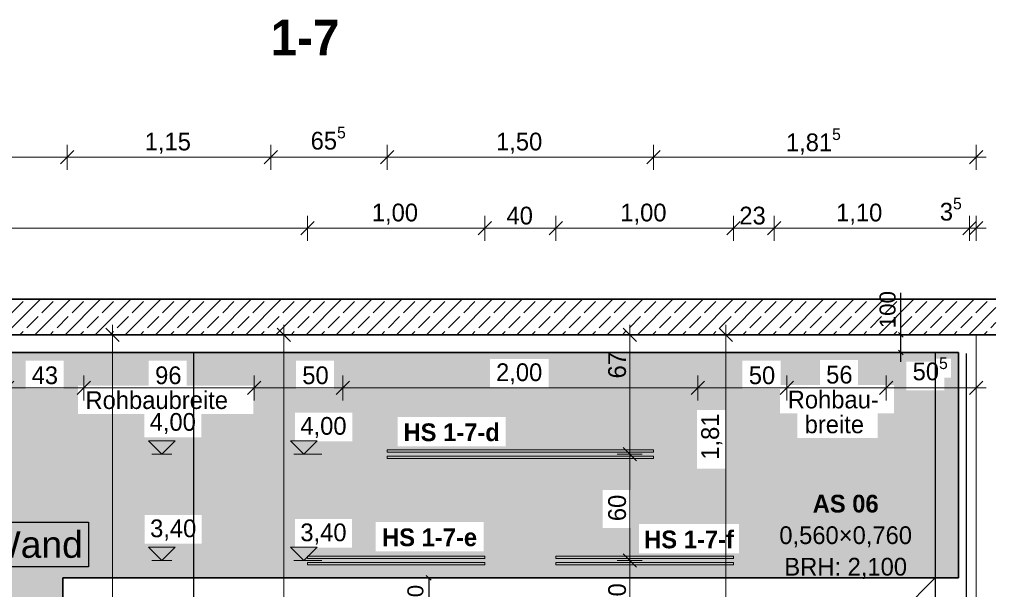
# Model space of a CAD drawing. Extents: x -22247 to 417655, y -187892 to 17509.
# Tile 49 of 62: x 380246 to 385793, y -181741 to -178531. Entities that reach past the tile are written whole.
import ezdxf

# ---------------------------------------------------------------- set-up
doc = ezdxf.new("R2010")
doc.units = 0
doc.header["$LTSCALE"] = 50
doc.layers.get('0').update_dxf_attribs({"lineweight": 25})
for name, color, linetype, lineweight in [('01 Allgemein Beschriftung', 7, 'Continuous', 25), ('01 Bemaßung einbauteile', 7, 'Continuous', 25), ('01AFU Allgemein Bemaßung', 7, 'Continuous', 25), ('20 Außenwände', 7, 'Continuous', 25), ('20 Dach Stb-Decke', 7, 'Continuous', 25), ('20 Einbauteile - Halfenschienen', 7, 'Continuous', 25), ('20 Fenster Texte', 7, 'Continuous', 25), ('H_Mass', 7, 'Continuous', 25), ('X_Text', 7, 'Continuous', 25)]:
    doc.layers.add(name, color=color, linetype=linetype, lineweight=lineweight)
doc.layers.add('E_Elektroinstallation', color=2, linetype='Continuous', lineweight=25, true_color=0xffff00)
doc.layers.add('H_Fläschenheizung', color=7, linetype='Continuous', lineweight=35, true_color=0xff9393)
doc.styles.add('ERSTELLTER_STIL_2', font='GOTHIC.TTF')
doc.styles.add('ERSTELLTER_STIL_3', font='txt')
doc.styles.get("Standard").update_dxf_attribs({"font": 'txt.shx'})

# ---------------------------------------------------------------- blocks, each defined once
blk = doc.blocks.new('Schraffur_A07DSF0SVH', base_point=(377775.8, -183175.8))
at = {"ltscale": 0.35}
for points in [[(385534.1, -180405.8), (378230.6, -180443.3), (377775.8, -180405.8)], [(385534.1, -180405.8), (378560.6, -180443.3), (378230.6, -180443.3)], [(385534.1, -180405.8), (380279.6, -180452.4), (378560.6, -180443.3)], [(385534.1, -180405.8), (380493.9, -180452.4), (380279.6, -180452.4)], [(385534.1, -180405.8), (380972, -180452.5), (380493.9, -180452.4)], [(385534.1, -180405.8), (381186.3, -180452.5), (380972, -180452.5)], [(385534.1, -180405.8), (381802.4, -180452.5), (381186.3, -180452.5)], [(385534.1, -180405.8), (382016.7, -180452.5), (381802.4, -180452.5)], [(385534.1, -180405.8), (382895.5, -180443.3), (382016.7, -180452.5)], [(385534.1, -180405.8), (383225.5, -180443.3), (382895.5, -180443.3)], [(385534.1, -180405.8), (384317.9, -180452.5), (383225.5, -180443.3)], [(385534.1, -180405.8), (384532.2, -180452.5), (384317.9, -180452.5)], [(385534.1, -180405.8), (384753.7, -180449.1), (384532.2, -180452.5)], [(385534.1, -180405.8), (384968, -180449.1), (384753.7, -180449.1)], [(385534.1, -180405.8), (385240.9, -180458.4), (384968, -180449.1)], [(385534.1, -180405.8), (385401.8, -180441.6), (385240.9, -180458.4)], [(385401.8, -180458.4), (385240.9, -180458.4), (385401.8, -180441.6)], [(385534.1, -180405.8), (385492.3, -180441.6), (385401.8, -180441.6)], [(385534.1, -180405.8), (385534.1, -181675.8), (385492.3, -180547.2)], [(385534.1, -180405.8), (385492.3, -180547.2), (385492.3, -180441.6)], [(380279.6, -180452.4), (378560.6, -180603.3), (378560.6, -180443.3)], [(380279.6, -180452.4), (378821.5, -180662.6), (378560.6, -180603.3)], [(380279.6, -180452.4), (378981.5, -180662.6), (378821.5, -180662.6)], [(380279.6, -180452.4), (379196.9, -181072.4), (378981.5, -180992.5)], [(380279.6, -180452.4), (378981.5, -180992.5), (378981.5, -180662.6)], [(380279.6, -180452.4), (379518.3, -181072.4), (379196.9, -181072.4)], [(380279.6, -180452.4), (380279.6, -180612.4), (379518.3, -181234.2)], [(380279.6, -180452.4), (379518.3, -181234.2), (379518.3, -181072.4)], [(380493.9, -180452.4), (380972, -180452.5), (380493.9, -180612.4)], [(380493.9, -180612.4), (380573.9, -180592.1), (380972, -180452.5)], [(380573.9, -180592.1), (380972, -180452.5), (380972, -180592.1)], [(381186.3, -180592.1), (381186.3, -180452.5), (381802.4, -180452.5)], [(381186.3, -180592.1), (381802.4, -180452.5), (381561.7, -180592.1)], [(381561.7, -180592.1), (381802.4, -180452.5), (381561.7, -180752.1)], [(381802.4, -180452.5), (381561.7, -180752.1), (381797.1, -180744.5)], [(381802.4, -180612.5), (381797.1, -180744.5), (381802.4, -180452.5)], [(382016.7, -180612.5), (382119.1, -180744.5), (382895.5, -180443.3)], [(382016.7, -180452.5), (382895.5, -180443.3), (382016.7, -180612.5)], [(382119.1, -180744.5), (382895.5, -180443.3), (382119.1, -180906.5)], [(382895.5, -180443.3), (382119.1, -180906.5), (382375.8, -180770.2)], [(382895.5, -180603.3), (382375.8, -180770.2), (382895.5, -180443.3)], [(383225.5, -180603.3), (383225.5, -180443.3), (384317.9, -180452.5)], [(383225.5, -180603.3), (384317.9, -180452.5), (383529.4, -181181.3)], [(383529.4, -181181.3), (384061.7, -180730), (384317.9, -180452.5)], [(384061.7, -180730), (384317.9, -180452.5), (384221.7, -180730)], [(384221.7, -181060), (384297.9, -181372.5), (384317.9, -180452.5)], [(384317.9, -180452.5), (384221.7, -180730), (384221.7, -181060)], [(384297.9, -181372.5), (384317.9, -180452.5), (384297.9, -181538.3)], [(384317.9, -180452.5), (384297.9, -181538.3), (384317.9, -180612.5)], [(384753.7, -180449.1), (384753.7, -180589.5), (384532.2, -180589.5)], [(384753.7, -180449.1), (384532.2, -180589.5), (384532.2, -180452.5)], [(385240.9, -180458.4), (384968, -180589.5), (384968, -180449.1)], [(385240.9, -180458.4), (385171.4, -180589.5), (384968, -180589.5)], [(385240.9, -180458.4), (385240.9, -180618.4), (385171.4, -180749.5)], [(385240.9, -180458.4), (385171.4, -180749.5), (385171.4, -180589.5)], [(385534.1, -181675.8), (385455.2, -180618.4), (385492.3, -180547.2)], [(385492.3, -180547.2), (385455.2, -180618.4), (385455.2, -180547.2)], [(380573.9, -180752.1), (380493.9, -180612.4), (380573.9, -180592.1)], [(382895.5, -180603.3), (382983, -180770.2), (382375.8, -180770.2)], [(383225.5, -180603.3), (382983, -180770.2), (382895.5, -180603.3)], [(383225.5, -180603.3), (383529.4, -181395.6), (382983, -180934.4)], [(383225.5, -180603.3), (382983, -180934.4), (382983, -180770.2)], [(383225.5, -180603.3), (383529.4, -181181.3), (383529.4, -181395.6)], [(379518.3, -181234.2), (380488.1, -183175.8), (380279.6, -180612.4)], [(380488.1, -183175.8), (380279.6, -180612.4), (380488.1, -181675.8)], [(380279.6, -180612.4), (380488.1, -181675.8), (380493.9, -180612.4)], [(380488.1, -181675.8), (380493.9, -180612.4), (380950.6, -181483.9)], [(380950.6, -181483.9), (380573.9, -180752.1), (380493.9, -180612.4)], [(381802.4, -180612.5), (382119.1, -180744.5), (381797.1, -180744.5)], [(381802.4, -180612.5), (382016.7, -180612.5), (382119.1, -180744.5)], [(384297.9, -181538.3), (384317.9, -180612.5), (384627.1, -180888.7)], [(384317.9, -180612.5), (384627.1, -180888.7), (384530.1, -180749.5)], [(384530.1, -180749.5), (384317.9, -180612.5), (384530.1, -180612.5)], [(385534.1, -181675.8), (385171.4, -180749.5), (385240.9, -180618.4)], [(385534.1, -181675.8), (385240.9, -180618.4), (385455.2, -180618.4)], [(380948, -180884.2), (380950.6, -181483.9), (380573.9, -180752.1)], [(380948, -180884.2), (380573.9, -180752.1), (380948, -180752.1)], [(381561.7, -180752.1), (381271.4, -181321.9), (381269.9, -180884.2)], [(381561.7, -180752.1), (381269.9, -180884.2), (381269.9, -180752.1)], [(381797.1, -181506.5), (381271.4, -181483.9), (381561.7, -180752.1)], [(381271.4, -181483.9), (381561.7, -180752.1), (381271.4, -181321.9)], [(381561.7, -180752.1), (381797.1, -180744.5), (381797.1, -181506.5)], [(381797.1, -180744.5), (381797.1, -181506.5), (381797.1, -180906.5)], [(382119.1, -180906.5), (382375.8, -180770.2), (382250.8, -181362.1)], [(382375.8, -180770.2), (382250.8, -181362.1), (382375.8, -180934.4)], [(383689.4, -181181.3), (383529.4, -181181.3), (384061.7, -180730)], [(383689.4, -181395.6), (383735, -181372.5), (384061.7, -180730)], [(383689.4, -181181.3), (384061.7, -180730), (383689.4, -181395.6)], [(383735, -181372.5), (384061.7, -180730), (384061.7, -181060)], [(384627.1, -180888.7), (384530.1, -180749.5), (384627.1, -180749.5)], [(385534.1, -181675.8), (385079.8, -180888.7), (385171.4, -180749.5)], [(385171.4, -180749.5), (385079.8, -180888.7), (385079.8, -180749.5)], [(381269.9, -180884.2), (380950.6, -181321.9), (380948, -180884.2)], [(380950.6, -181321.9), (380948, -180884.2), (380950.6, -181483.9)], [(381271.4, -181321.9), (381269.9, -180884.2), (380950.6, -181321.9)], [(382119.1, -180906.5), (382117.9, -181344.5), (381797.1, -181344.5)], [(382119.1, -180906.5), (381797.1, -181344.5), (381797.1, -180906.5)], [(381797.1, -181506.5), (381797.1, -180906.5), (381797.1, -181344.5)], [(382119.1, -180906.5), (382250.8, -181526.3), (382117.9, -181506.5)], [(382119.1, -180906.5), (382117.9, -181506.5), (382117.9, -181344.5)], [(382119.1, -180906.5), (382250.8, -181362.1), (382250.8, -181526.3)], [(382250.8, -181362.1), (382375.8, -180934.4), (382859.3, -181362.1)], [(382375.8, -180934.4), (382859.3, -181362.1), (382983, -180934.4)], [(382859.3, -181362.1), (382983, -180934.4), (382859.3, -181526.3)], [(382983, -180934.4), (382859.3, -181526.3), (383529.4, -181395.6)], [(385534.1, -181675.8), (384297.9, -181538.3), (384627.1, -180888.7)], [(385534.1, -181675.8), (384627.1, -180888.7), (385079.8, -180888.7)], [(383735, -181372.5), (384061.7, -181060), (384297.9, -181372.5)], [(384061.7, -181060), (384221.7, -181060), (384297.9, -181372.5)], [(379467.8, -182787.3), (379518.3, -181234.2), (380488.1, -183175.8)], [(383735, -181538.3), (383689.4, -181395.6), (383735, -181372.5)], [(382859.3, -181526.3), (383529.4, -181395.6), (383735, -181538.3)], [(383529.4, -181395.6), (383735, -181538.3), (383689.4, -181395.6)], [(385534.1, -181675.8), (380488.1, -181675.8), (380950.6, -181483.9)], [(385534.1, -181675.8), (380950.6, -181483.9), (381271.4, -181483.9)], [(385534.1, -181675.8), (381271.4, -181483.9), (381797.1, -181506.5)], [(385534.1, -181675.8), (381797.1, -181506.5), (382250.8, -181526.3)], [(382250.8, -181526.3), (381797.1, -181506.5), (382117.9, -181506.5)], [(385534.1, -181675.8), (382250.8, -181526.3), (382859.3, -181526.3)], [(385534.1, -181675.8), (382859.3, -181526.3), (383735, -181538.3)], [(385534.1, -181675.8), (383735, -181538.3), (384297.9, -181538.3)]]:
    blk.add_solid(points, dxfattribs=at)
blk = doc.blocks.new('-D189')
at = {"layer": '01AFU Allgemein Bemaßung', "color": 7, "linetype": 'Continuous', "lineweight": 13, "ltscale": 3.71293e-05}
for p, q in [((380.806, -180.3433), (380.731, -180.2683)), ((380.7685, -180.3058), (380.7685, -180.2496)), ((380.8389, -180.3058), (380.6982, -180.3058)), ((380.7685, -183.6159), (380.7685, -180.3058)), ((380.731, -183.5784), (380.806, -183.6534)), ((380.8389, -183.6159), (380.6982, -183.6159))]:
    blk.add_line(p, q, dxfattribs=at)
at = {"layer": '01AFU Allgemein Bemaßung', "color": 7, "lineweight": 13, "ltscale": 3.71293e-05, "insert": (380.8885, -182.0978), "char_height": 0.1, "attachment_point": 7, "rotation": 90, "style": 'ERSTELLTER_STIL_2'}
blk.add_mtext('\\A1;{\\pql;\\fCentury Gothic|b0|i0|c0|p0;\\W1.000000;3,31}', dxfattribs=at)
blk = doc.blocks.new('-D192')
at = {"layer": '01AFU Allgemein Bemaßung', "color": 7, "linetype": 'Continuous', "lineweight": 13, "ltscale": 3.71293e-05}
for p, q in [((383.6828, -181.5781), (383.6828, -180.9781)), ((383.6453, -181.5406), (383.7203, -181.6156)), ((383.7531, -181.5781), (383.6124, -181.5781)), ((383.6828, -181.9758), (383.6828, -181.5781)), ((383.6453, -181.9383), (383.7203, -182.0133)), ((383.7531, -181.9758), (383.6124, -181.9758))]:
    blk.add_line(p, q, dxfattribs=at)
at = {"layer": '01AFU Allgemein Bemaßung', "color": 7, "lineweight": 13, "ltscale": 3.71293e-05, "insert": (383.6628, -181.8552), "char_height": 0.1, "attachment_point": 7, "rotation": 90, "style": 'ERSTELLTER_STIL_2'}
blk.add_mtext('\\A1;{\\pql;\\fCentury Gothic|b0|i0|c0|p0;\\W1.000000;40}', dxfattribs=at)
blk = doc.blocks.new('-D193')
at = {"layer": '01AFU Allgemein Bemaßung', "color": 7, "linetype": 'Continuous', "lineweight": 13, "ltscale": 3.71293e-05}
for p, q in [((383.6453, -180.9406), (383.7203, -181.0156)), ((383.7531, -180.9781), (383.6124, -180.9781)), ((383.6828, -181.5781), (383.6828, -180.9781)), ((383.6453, -181.5406), (383.7203, -181.6156))]:
    blk.add_line(p, q, dxfattribs=at)
at = {"layer": '01AFU Allgemein Bemaßung', "color": 7, "lineweight": 13, "ltscale": 3.71293e-05, "insert": (383.6628, -181.3564), "char_height": 0.1, "attachment_point": 7, "rotation": 90, "style": 'ERSTELLTER_STIL_2'}
blk.add_mtext('\\A1;{\\pql;\\fCentury Gothic|b0|i0|c0|p0;\\W1.000000;60}', dxfattribs=at)
blk = doc.blocks.new('-D194')
at = {"layer": '01AFU Allgemein Bemaßung', "color": 7, "linetype": 'Continuous', "lineweight": 13, "ltscale": 3.71293e-05}
for p, q in [((383.7203, -180.3433), (383.6453, -180.2683)), ((383.6828, -180.3058), (383.6828, -180.2496)), ((383.7531, -180.3058), (383.6124, -180.3058)), ((383.6828, -180.9781), (383.6828, -180.3058)), ((383.6453, -180.9406), (383.7203, -181.0156)), ((383.7531, -180.9781), (383.6124, -180.9781))]:
    blk.add_line(p, q, dxfattribs=at)
at = {"layer": '01AFU Allgemein Bemaßung', "color": 7, "lineweight": 13, "ltscale": 3.71293e-05, "insert": (383.6628, -180.5522), "char_height": 0.1, "attachment_point": 7, "rotation": 90, "style": 'ERSTELLTER_STIL_2'}
blk.add_mtext('\\A1;{\\pql;\\fCentury Gothic|b0|i0|c0|p0;\\W1.000000;67}', dxfattribs=at)
blk = doc.blocks.new('-D196')
at = {"layer": '01AFU Allgemein Bemaßung', "color": 7, "linetype": 'Continuous', "lineweight": 13, "ltscale": 3.71293e-05}
for p, q in [((380.1758, -180.6762), (380.1758, -180.5355)), ((380.2133, -180.5683), (380.1383, -180.6433)), ((380.1758, -180.6058), (380.6071, -180.6058)), ((380.6446, -180.5683), (380.5696, -180.6433))]:
    blk.add_line(p, q, dxfattribs=at)
at = {"layer": '01AFU Allgemein Bemaßung', "color": 7, "lineweight": 13, "ltscale": 3.71293e-05, "insert": (380.3132, -180.5858), "char_height": 0.1, "attachment_point": 7, "style": 'ERSTELLTER_STIL_2'}
blk.add_mtext('\\A1;{\\pql;\\fCentury Gothic|b0|i0|c0|p0;\\W1.000000;43}', dxfattribs=at)
blk = doc.blocks.new('-D197')
at = {"layer": '01AFU Allgemein Bemaßung', "color": 7, "linetype": 'Continuous', "lineweight": 13, "ltscale": 3.71293e-05}
for p, q in [((380.6071, -180.6762), (380.6071, -180.5355)), ((380.1758, -180.6058), (380.6071, -180.6058)), ((380.6446, -180.5683), (380.5696, -180.6433)), ((380.6071, -180.6058), (381.5671, -180.6058)), ((381.6046, -180.5683), (381.5296, -180.6433))]:
    blk.add_line(p, q, dxfattribs=at)
at = {"layer": '01AFU Allgemein Bemaßung', "color": 7, "lineweight": 13, "ltscale": 3.71293e-05, "char_height": 0.1, "attachment_point": 7, "style": 'ERSTELLTER_STIL_2'}
for s, insert in [('\\A1;{\\pql;\\fCentury Gothic|b0|i0|c0|p0;\\W1.000000;96}', (381.0089, -180.5858)), ('\\A1;{\\pql;\\fCentury Gothic|b0|i0|c0|p0;\\W1.000000;Rohbaubreite}', (380.6165, -180.7258))]:
    blk.add_mtext(s, dxfattribs=dict(at, insert=insert))
blk = doc.blocks.new('-D198')
at = {"layer": '01AFU Allgemein Bemaßung', "color": 7, "linetype": 'Continuous', "lineweight": 13, "ltscale": 3.71293e-05}
for p, q in [((381.5671, -180.6762), (381.5671, -180.5355)), ((382.0666, -180.6762), (382.0666, -180.5355)), ((380.6071, -180.6058), (381.5671, -180.6058)), ((381.6046, -180.5683), (381.5296, -180.6433)), ((381.5671, -180.6058), (382.0666, -180.6058)), ((382.1041, -180.5683), (382.0291, -180.6433))]:
    blk.add_line(p, q, dxfattribs=at)
at = {"layer": '01AFU Allgemein Bemaßung', "color": 7, "lineweight": 13, "ltscale": 3.71293e-05, "insert": (381.838, -180.5858), "char_height": 0.1, "attachment_point": 7, "style": 'ERSTELLTER_STIL_2'}
blk.add_mtext('\\A1;{\\pql;\\fCentury Gothic|b0|i0|c0|p0;\\W1.000000;50}', dxfattribs=at)
blk = doc.blocks.new('-D199')
at = {"layer": '01AFU Allgemein Bemaßung', "color": 7, "linetype": 'Continuous', "lineweight": 13, "ltscale": 3.71293e-05}
for p, q in [((382.0666, -180.6762), (382.0666, -180.5355)), ((384.0666, -180.6762), (384.0666, -180.5355)), ((382.1041, -180.5683), (382.0291, -180.6433)), ((382.0666, -180.6058), (384.0666, -180.6058)), ((384.1041, -180.5683), (384.0291, -180.6433))]:
    blk.add_line(p, q, dxfattribs=at)
at = {"layer": '01AFU Allgemein Bemaßung', "color": 7, "lineweight": 13, "ltscale": 3.71293e-05, "insert": (382.9297, -180.5858), "char_height": 0.1, "attachment_point": 7, "style": 'ERSTELLTER_STIL_2'}
blk.add_mtext('\\A1;{\\pql;\\fCentury Gothic|b0|i0|c0|p0;\\W1.000000;2,00}', dxfattribs=at)
blk = doc.blocks.new('-D200')
at = {"layer": '01AFU Allgemein Bemaßung', "color": 7, "linetype": 'Continuous', "lineweight": 13, "ltscale": 3.71293e-05}
for p, q in [((384.0666, -180.6762), (384.0666, -180.5355)), ((384.5671, -180.6762), (384.5671, -180.5355)), ((384.1041, -180.5683), (384.0291, -180.6433)), ((384.0666, -180.6058), (384.5671, -180.6058)), ((384.6046, -180.5683), (384.5296, -180.6433))]:
    blk.add_line(p, q, dxfattribs=at)
at = {"layer": '01AFU Allgemein Bemaßung', "color": 7, "lineweight": 13, "ltscale": 3.71293e-05, "insert": (384.3535, -180.5858), "char_height": 0.1, "attachment_point": 7, "style": 'ERSTELLTER_STIL_2'}
blk.add_mtext('\\A1;{\\pql;\\fCentury Gothic|b0|i0|c0|p0;\\W1.000000;50}', dxfattribs=at)
blk = doc.blocks.new('-D201')
at = {"layer": '01AFU Allgemein Bemaßung', "color": 7, "linetype": 'Continuous', "lineweight": 13, "ltscale": 3.71293e-05}
for p, q in [((384.5671, -180.6762), (384.5671, -180.5355)), ((385.1271, -180.6762), (385.1271, -180.5355)), ((384.6046, -180.5683), (384.5296, -180.6433)), ((384.5671, -180.6058), (385.1271, -180.6058)), ((385.1646, -180.5683), (385.0896, -180.6433))]:
    blk.add_line(p, q, dxfattribs=at)
at = {"layer": '01AFU Allgemein Bemaßung', "color": 7, "lineweight": 13, "ltscale": 3.71293e-05, "char_height": 0.1, "attachment_point": 7, "style": 'ERSTELLTER_STIL_2'}
for s, insert in [('\\A1;{\\pql;\\fCentury Gothic|b0|i0|c0|p0;\\W1.000000;56}', (384.7892, -180.5824)), ('\\A1;{\\pql;\\fCentury Gothic|b0|i0|c0|p0;\\W1.000000;Rohbau-}', (384.5727, -180.7224)), ('\\A1;{\\pql;\\fCentury Gothic|b0|i0|c0|p0;\\W1.000000;breite}', (384.6683, -180.8624))]:
    blk.add_mtext(s, dxfattribs=dict(at, insert=insert))
blk = doc.blocks.new('-D202')
at = {"layer": '01AFU Allgemein Bemaßung', "color": 7, "linetype": 'Continuous', "lineweight": 13, "ltscale": 3.71293e-05}
for p, q in [((385.1271, -180.6762), (385.1271, -180.5355)), ((385.6341, -180.6762), (385.6341, -180.5355)), ((385.1646, -180.5683), (385.0896, -180.6433)), ((385.1271, -180.6058), (385.6341, -180.6058)), ((385.5966, -180.6433), (385.6716, -180.5683)), ((385.6341, -180.6058), (385.6903, -180.6058))]:
    blk.add_line(p, q, dxfattribs=at)
at = {"layer": '01AFU Allgemein Bemaßung', "color": 7, "lineweight": 13, "ltscale": 3.71293e-05, "insert": (385.2765, -180.5917), "char_height": 0.1, "attachment_point": 7, "style": 'ERSTELLTER_STIL_2'}
blk.add_mtext('\\A1;{\\pql;\\fCentury Gothic|b0|i0|c0|p0;\\W1.000000;50\\fCentury Gothic|b0|i0|c0|p0;\\W1.000000;\\A1{\\H.66x;\\S5^  ;}}', dxfattribs=at)
blk = doc.blocks.new('-D203')
at = {"layer": '01 Bemaßung einbauteile', "color": 200, "linetype": 'Continuous', "lineweight": 18, "ltscale": 0.000188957, "true_color": 0xd600ff}
for p, q in [((377.6758, -179.7762), (377.6758, -179.6355)), ((381.8666, -179.7762), (381.8666, -179.6355)), ((377.6196, -179.7058), (377.6758, -179.7058)), ((377.7133, -179.6683), (377.6383, -179.7433)), ((377.6758, -179.7058), (381.8666, -179.7058)), ((381.9041, -179.6683), (381.8291, -179.7433))]:
    blk.add_line(p, q, dxfattribs=at)
at = {"layer": '01 Bemaßung einbauteile', "color": 200, "lineweight": 18, "ltscale": 0.000188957, "true_color": 0xd600ff, "insert": (379.6343, -179.6858), "char_height": 0.1, "attachment_point": 7, "style": 'ERSTELLTER_STIL_2'}
blk.add_mtext('\\A1;{\\pql;\\fCentury Gothic|b0|i0|c0|p0;\\W1.000000;4,19}', dxfattribs=at)
blk = doc.blocks.new('-D204')
at = {"layer": '01 Bemaßung einbauteile', "color": 200, "linetype": 'Continuous', "lineweight": 18, "ltscale": 0.000188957, "true_color": 0xd600ff}
for p, q in [((381.8666, -179.7762), (381.8666, -179.6355)), ((382.8666, -179.7762), (382.8666, -179.6355)), ((381.9041, -179.6683), (381.8291, -179.7433)), ((381.8666, -179.7058), (382.8666, -179.7058)), ((382.9041, -179.6683), (382.8291, -179.7433))]:
    blk.add_line(p, q, dxfattribs=at)
at = {"layer": '01 Bemaßung einbauteile', "color": 200, "lineweight": 18, "ltscale": 0.000188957, "true_color": 0xd600ff, "insert": (382.2297, -179.6858), "char_height": 0.1, "attachment_point": 7, "style": 'ERSTELLTER_STIL_2'}
blk.add_mtext('\\A1;{\\pql;\\fCentury Gothic|b0|i0|c0|p0;\\W1.000000;1,00}', dxfattribs=at)
blk = doc.blocks.new('-D205')
at = {"layer": '01 Bemaßung einbauteile', "color": 200, "linetype": 'Continuous', "lineweight": 18, "ltscale": 0.000188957, "true_color": 0xd600ff}
for p, q in [((382.8666, -179.7762), (382.8666, -179.6355)), ((383.2666, -179.7762), (383.2666, -179.6355)), ((382.9041, -179.6683), (382.8291, -179.7433)), ((382.8666, -179.7058), (383.2666, -179.7058)), ((383.3041, -179.6683), (383.2291, -179.7433))]:
    blk.add_line(p, q, dxfattribs=at)
at = {"layer": '01 Bemaßung einbauteile', "color": 200, "lineweight": 18, "ltscale": 0.000188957, "true_color": 0xd600ff, "insert": (382.9884, -179.6858), "char_height": 0.1, "attachment_point": 7, "style": 'ERSTELLTER_STIL_2'}
blk.add_mtext('\\A1;{\\pql;\\fCentury Gothic|b0|i0|c0|p0;\\W1.000000;40}', dxfattribs=at)
blk = doc.blocks.new('-D206')
at = {"layer": '01 Bemaßung einbauteile', "color": 200, "linetype": 'Continuous', "lineweight": 18, "ltscale": 0.000188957, "true_color": 0xd600ff}
for p, q in [((383.2666, -179.7762), (383.2666, -179.6355)), ((384.2666, -179.7762), (384.2666, -179.6355)), ((383.3041, -179.6683), (383.2291, -179.7433)), ((383.2666, -179.7058), (384.2666, -179.7058)), ((384.3041, -179.6683), (384.2291, -179.7433))]:
    blk.add_line(p, q, dxfattribs=at)
at = {"layer": '01 Bemaßung einbauteile', "color": 200, "lineweight": 18, "ltscale": 0.000188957, "true_color": 0xd600ff, "insert": (383.6297, -179.6858), "char_height": 0.1, "attachment_point": 7, "style": 'ERSTELLTER_STIL_2'}
blk.add_mtext('\\A1;{\\pql;\\fCentury Gothic|b0|i0|c0|p0;\\W1.000000;1,00}', dxfattribs=at)
blk = doc.blocks.new('-D207')
at = {"layer": '01 Bemaßung einbauteile', "color": 200, "linetype": 'Continuous', "lineweight": 18, "ltscale": 0.000188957, "true_color": 0xd600ff}
for p, q in [((384.2666, -179.7762), (384.2666, -179.6355)), ((384.4971, -179.7762), (384.4971, -179.6355)), ((384.3041, -179.6683), (384.2291, -179.7433)), ((384.2666, -179.7058), (384.4971, -179.7058)), ((384.5346, -179.6683), (384.4596, -179.7433))]:
    blk.add_line(p, q, dxfattribs=at)
at = {"layer": '01 Bemaßung einbauteile', "color": 200, "lineweight": 18, "ltscale": 0.000188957, "true_color": 0xd600ff, "insert": (384.3001, -179.6858), "char_height": 0.1, "attachment_point": 7, "style": 'ERSTELLTER_STIL_2'}
blk.add_mtext('\\A1;{\\pql;\\fCentury Gothic|b0|i0|c0|p0;\\W1.000000;23}', dxfattribs=at)
blk = doc.blocks.new('-D208')
at = {"layer": '01 Bemaßung einbauteile', "color": 200, "linetype": 'Continuous', "lineweight": 18, "ltscale": 0.000188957, "true_color": 0xd600ff}
for p, q in [((384.4971, -179.7762), (384.4971, -179.6355)), ((385.5971, -179.7762), (385.5971, -179.6355)), ((384.5346, -179.6683), (384.4596, -179.7433)), ((384.4971, -179.7058), (385.5971, -179.7058)), ((385.5596, -179.7433), (385.6346, -179.6683)), ((385.6716, -179.6683), (385.5966, -179.7433))]:
    blk.add_line(p, q, dxfattribs=at)
at = {"layer": '01 Bemaßung einbauteile', "color": 200, "lineweight": 18, "ltscale": 0.000188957, "true_color": 0xd600ff, "char_height": 0.1, "attachment_point": 7, "style": 'ERSTELLTER_STIL_2'}
for s, insert in [('\\A1;{\\pql;\\fCentury Gothic|b0|i0|c0|p0;\\W1.000000;3\\fCentury Gothic|b0|i0|c0|p0;\\W1.000000;\\A1{\\H.66x;\\S5^  ;}}', (385.4297, -179.6917)), ('\\A1;{\\pql;\\fCentury Gothic|b0|i0|c0|p0;\\W1.000000;1,10}', (384.8453, -179.6858))]:
    blk.add_mtext(s, dxfattribs=dict(at, insert=insert))
blk = doc.blocks.new('-D209')
at = {"layer": '01 Bemaßung einbauteile', "color": 200, "linetype": 'Continuous', "lineweight": 18, "ltscale": 0.000188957, "true_color": 0xd600ff}
for p, q in [((385.5971, -179.7762), (385.5971, -179.6355)), ((385.6341, -179.7762), (385.6341, -179.6355)), ((385.5596, -179.7433), (385.6346, -179.6683)), ((385.6716, -179.6683), (385.5966, -179.7433)), ((385.5971, -179.7058), (385.6341, -179.7058)), ((385.6341, -179.7058), (385.6903, -179.7058))]:
    blk.add_line(p, q, dxfattribs=at)
blk = doc.blocks.new('-D211')
at = {"layer": '01 Bemaßung einbauteile', "color": 200, "linetype": 'Continuous', "lineweight": 18, "ltscale": 0.000188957, "true_color": 0xd600ff}
for p, q in [((379.2729, -179.2683), (379.1979, -179.3433)), ((379.2354, -179.3762), (379.2354, -179.2355)), ((380.5501, -179.2683), (380.4751, -179.3433)), ((379.2354, -179.3058), (380.5126, -179.3058))]:
    blk.add_line(p, q, dxfattribs=at)
at = {"layer": '01 Bemaßung einbauteile', "color": 200, "lineweight": 18, "ltscale": 0.000188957, "true_color": 0xd600ff, "insert": (379.7113, -179.301), "char_height": 0.1, "attachment_point": 7, "style": 'ERSTELLTER_STIL_2'}
blk.add_mtext('\\A1;{\\pql;\\fCentury Gothic|b0|i0|c0|p0;\\W1.000000;1,27\\fCentury Gothic|b0|i0|c0|p0;\\W1.000000;\\A1{\\H.66x;\\S5^  ;}}', dxfattribs=at)
blk = doc.blocks.new('-D212')
at = {"layer": '01 Bemaßung einbauteile', "color": 200, "linetype": 'Continuous', "lineweight": 18, "ltscale": 0.000188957, "true_color": 0xd600ff}
for p, q in [((380.5501, -179.2683), (380.4751, -179.3433)), ((380.5126, -179.3762), (380.5126, -179.2355)), ((381.6991, -179.2683), (381.6241, -179.3433)), ((381.6616, -179.3762), (381.6616, -179.2355)), ((379.2354, -179.3058), (380.5126, -179.3058)), ((380.5126, -179.3058), (381.6616, -179.3058))]:
    blk.add_line(p, q, dxfattribs=at)
at = {"layer": '01 Bemaßung einbauteile', "color": 200, "lineweight": 18, "ltscale": 0.000188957, "true_color": 0xd600ff, "insert": (380.9502, -179.2858), "char_height": 0.1, "attachment_point": 7, "style": 'ERSTELLTER_STIL_2'}
blk.add_mtext('\\A1;{\\pql;\\fCentury Gothic|b0|i0|c0|p0;\\W1.000000;1,15}', dxfattribs=at)
blk = doc.blocks.new('-D213')
at = {"layer": '01 Bemaßung einbauteile', "color": 200, "linetype": 'Continuous', "lineweight": 18, "ltscale": 0.000188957, "true_color": 0xd600ff}
for p, q in [((381.6991, -179.2683), (381.6241, -179.3433)), ((381.6616, -179.3762), (381.6616, -179.2355)), ((382.3541, -179.2683), (382.2791, -179.3433)), ((382.3166, -179.3762), (382.3166, -179.2355)), ((381.6616, -179.3058), (382.3166, -179.3058))]:
    blk.add_line(p, q, dxfattribs=at)
at = {"layer": '01 Bemaßung einbauteile', "color": 200, "lineweight": 18, "ltscale": 0.000188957, "true_color": 0xd600ff, "insert": (381.8851, -179.2917), "char_height": 0.1, "attachment_point": 7, "style": 'ERSTELLTER_STIL_2'}
blk.add_mtext('\\A1;{\\pql;\\fCentury Gothic|b0|i0|c0|p0;\\W1.000000;65\\fCentury Gothic|b0|i0|c0|p0;\\W1.000000;\\A1{\\H.66x;\\S5^  ;}}', dxfattribs=at)
blk = doc.blocks.new('-D214')
at = {"layer": '01 Bemaßung einbauteile', "color": 200, "linetype": 'Continuous', "lineweight": 18, "ltscale": 0.000188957, "true_color": 0xd600ff}
for p, q in [((382.3541, -179.2683), (382.2791, -179.3433)), ((382.3166, -179.3762), (382.3166, -179.2355)), ((383.8541, -179.2683), (383.7791, -179.3433)), ((383.8166, -179.3762), (383.8166, -179.2355)), ((382.3166, -179.3058), (383.8166, -179.3058))]:
    blk.add_line(p, q, dxfattribs=at)
at = {"layer": '01 Bemaßung einbauteile', "color": 200, "lineweight": 18, "ltscale": 0.000188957, "true_color": 0xd600ff, "insert": (382.9297, -179.2858), "char_height": 0.1, "attachment_point": 7, "style": 'ERSTELLTER_STIL_2'}
blk.add_mtext('\\A1;{\\pql;\\fCentury Gothic|b0|i0|c0|p0;\\W1.000000;1,50}', dxfattribs=at)
blk = doc.blocks.new('-D215')
at = {"layer": '01 Bemaßung einbauteile', "color": 200, "linetype": 'Continuous', "lineweight": 18, "ltscale": 0.000188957, "true_color": 0xd600ff}
for p, q in [((383.8541, -179.2683), (383.7791, -179.3433)), ((383.8166, -179.3762), (383.8166, -179.2355)), ((385.5966, -179.3433), (385.6716, -179.2683)), ((385.6341, -179.3762), (385.6341, -179.2355)), ((383.8166, -179.3058), (385.6341, -179.3058)), ((385.6341, -179.3058), (385.6903, -179.3058))]:
    blk.add_line(p, q, dxfattribs=at)
at = {"layer": '01 Bemaßung einbauteile', "color": 200, "lineweight": 18, "ltscale": 0.000188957, "true_color": 0xd600ff, "insert": (384.5626, -179.301), "char_height": 0.1, "attachment_point": 7, "style": 'ERSTELLTER_STIL_2'}
blk.add_mtext('\\A1;{\\pql;\\fCentury Gothic|b0|i0|c0|p0;\\W1.000000;1,81\\fCentury Gothic|b0|i0|c0|p0;\\W1.000000;\\A1{\\H.66x;\\S5^  ;}}', dxfattribs=at)
blk = doc.blocks.new('-D223')
at = {"layer": '01 Bemaßung einbauteile', "color": 200, "linetype": 'Continuous', "lineweight": 18, "ltscale": 0.000188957, "true_color": 0xd600ff}
for p, q in [((381.7721, -180.3433), (381.6971, -180.2683)), ((381.7346, -180.3058), (381.7346, -180.2496)), ((381.8049, -180.3058), (381.6346, -180.3058)), ((381.7346, -182.5459), (381.7346, -180.3058)), ((381.8049, -182.5459), (381.6346, -182.5459)), ((381.6971, -182.5084), (381.7721, -182.5834))]:
    blk.add_line(p, q, dxfattribs=at)
at = {"layer": '01 Bemaßung einbauteile', "color": 200, "lineweight": 18, "ltscale": 0.000188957, "true_color": 0xd600ff, "insert": (381.8546, -182.1643), "char_height": 0.1, "attachment_point": 7, "rotation": 90, "style": 'ERSTELLTER_STIL_2'}
blk.add_mtext('\\A1;{\\pql;\\fCentury Gothic|b0|i0|c0|p0;\\W1.000000;2,24}', dxfattribs=at)
blk = doc.blocks.new('-D229')
at = {"layer": '01AFU Allgemein Bemaßung', "color": 7, "linetype": 'Continuous', "lineweight": 13, "ltscale": 3.71293e-05}
for p, q in [((384.2616, -180.3433), (384.1866, -180.2683)), ((384.2241, -180.3058), (384.2241, -180.2496)), ((384.2945, -180.3058), (384.1538, -180.3058)), ((384.2241, -182.1158), (384.2241, -180.3058)), ((384.1866, -182.0783), (384.2616, -182.1533)), ((384.2945, -182.1158), (384.1538, -182.1158))]:
    blk.add_line(p, q, dxfattribs=at)
at = {"layer": '01AFU Allgemein Bemaßung', "color": 7, "lineweight": 13, "ltscale": 3.71293e-05, "insert": (384.2041, -181.0102), "char_height": 0.1, "attachment_point": 7, "rotation": 90, "style": 'ERSTELLTER_STIL_2'}
blk.add_mtext('\\A1;{\\pql;\\fCentury Gothic|b0|i0|c0|p0;\\W1.000000;1,81}', dxfattribs=at)
blk = doc.blocks.new('Maß_A06WQO0L1A', base_point=(382430, -181989.1))
at = {"ltscale": 0.000976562}
for p, q in [((382563.3, -181689.1), (382536.7, -181662.6)), ((382450, -181675.8), (382700, -181675.8)), ((382550, -181675.8), (382550, -181975.8)), ((382450, -181975.8), (382700, -181975.8)), ((382563.3, -181989.1), (382536.7, -181962.6))]:
    blk.add_line(p, q, dxfattribs=at)
at = {"ltscale": 0.000976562, "insert": (382430, -181925.1), "char_height": 90, "attachment_point": 1, "rotation": 90}
blk.add_mtext('{\\fArial;300}', dxfattribs=at)
blk = doc.blocks.new('Maß_A06WQO0T1A', base_point=(385090, -180458.9))
at = {"ltscale": 0.000976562}
for p, q in [((385210, -180458.9), (385210, -180069.6)), ((385110, -180305.8), (385360, -180305.8)), ((385223.3, -180319.1), (385196.7, -180292.6)), ((385110, -180405.8), (385360, -180405.8)), ((385223.3, -180419.1), (385196.7, -180392.6))]:
    blk.add_line(p, q, dxfattribs=at)
at = {"ltscale": 0.000976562, "insert": (385090, -180269.5), "char_height": 90, "attachment_point": 1, "rotation": 90}
blk.add_mtext('{\\fArial;100}', dxfattribs=at)
blk = doc.blocks.new('Bauteilbeschriftung_A07DSF10VH', base_point=(379211.3, -181613))
at = {"linetype": 'Continuous', "ltscale": 0.25}
for p, q in [((379211.3, -181363), (380632.9, -181363)), ((379211.3, -181613), (379211.3, -181363)), ((380632.9, -181363), (380632.9, -181613)), ((380632.9, -181613), (379211.3, -181613))]:
    blk.add_line(p, q, dxfattribs=at)
at = {"ltscale": 0.25, "insert": (379273.9, -181413), "char_height": 150, "attachment_point": 1}
blk.add_mtext('{\\fArial;BKA 5 - Wand}', dxfattribs=at)

msp = doc.modelspace()

# ---------------------------------------------------------------- hatches: boundary and pattern name
at = {"layer": '01AFU Allgemein Bemaßung', "linetype": 'Continuous', "lineweight": 13, "ltscale": 3.71293e-05}
for points in [[(381046.7, -180978.1), (381121.7, -180903.1), (380971.7, -180903.1)], [(381046.7, -181578.1), (381121.7, -181503.1), (380971.7, -181503.1)]]:
    msp.add_hatch(color=7, dxfattribs=at).paths.add_polyline_path(points)
at = {"layer": '20 Dach Stb-Decke', "linetype": 'Continuous', "lineweight": 13, "ltscale": 3.71293e-05, "true_color": 0x000100}
h = msp.add_hatch(dxfattribs=at)
h.set_pattern_fill('Beton_Stahlbeton_0003', color=98, scale=1000, style=0, pattern_type=2)
h.set_pattern_definition([(45, (381601.56, -184975.84), (-84.8528, 84.8528), []), (45, (381559.14, -184933.41), (-84.8528, 84.8528), [90, -30])])
h.paths.add_polyline_path([(377620.4, -180105.8), (377620.4, -180305.8), (385745.8, -180305.8), (385745.8, -180105.8)])

# ---------------------------------------------------------------- linework, layer by layer
at = {"layer": '01 Bemaßung einbauteile', "color": 200, "linetype": 'Continuous', "lineweight": 18, "ltscale": 0.000188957, "true_color": 0xd600ff}
for p, q in [((381847.4, -180978.1), (381772.4, -180903.1)), ((381772.4, -180903.1), (381922.4, -180903.1)), ((381922.4, -180903.1), (381847.4, -180978.1)), ((381847.4, -180978.1), (381791.2, -180978.1)), ((381847.4, -180978.1), (381947.4, -180978.1)), ((381847.4, -181578.1), (381772.4, -181503.1)), ((381772.4, -181503.1), (381922.4, -181503.1)), ((381922.4, -181503.1), (381847.4, -181578.1)), ((381847.4, -181578.1), (381791.2, -181578.1)), ((381847.4, -181578.1), (381947.4, -181578.1))]:
    msp.add_line(p, q, dxfattribs=at)
at = {"layer": '01AFU Allgemein Bemaßung', "color": 7, "linetype": 'Continuous', "lineweight": 13, "ltscale": 3.71293e-05}
for p, q in [((381046.7, -180978.1), (380971.7, -180903.1)), ((380971.7, -180903.1), (381121.7, -180903.1)), ((381121.7, -180903.1), (381046.7, -180978.1)), ((381046.7, -180978.1), (380990.4, -180978.1)), ((381046.7, -180978.1), (381102.9, -180978.1)), ((381046.7, -181578.1), (380971.7, -181503.1)), ((380971.7, -181503.1), (381121.7, -181503.1)), ((381121.7, -181503.1), (381046.7, -181578.1)), ((381046.7, -181578.1), (380990.4, -181578.1)), ((381046.7, -181578.1), (381102.9, -181578.1))]:
    msp.add_line(p, q, dxfattribs=at)
at = {"layer": '20 Außenwände', "color": 7, "linetype": 'Continuous', "lineweight": 18, "ltscale": 0.000188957}
msp.add_line((385634.1, -180305.8), (385634.1, -185275.8), dxfattribs=at)
at = {"layer": '20 Dach Stb-Decke', "color": 7, "linetype": 'Continuous', "lineweight": 35, "ltscale": 0.005252}
for p, q in [((385745.8, -180105.8), (377620.4, -180105.8)), ((385745.8, -180305.8), (377675.8, -180305.8))]:
    msp.add_line(p, q, dxfattribs=at)
at = {"layer": '20 Einbauteile - Halfenschienen', "color": 200, "linetype": 'Continuous', "lineweight": 18, "ltscale": 0.000188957, "true_color": 0xd600ff}
for p, q in [((383816.6, -180953.6), (382316.6, -180953.6)), ((382316.6, -180966.9), (382316.6, -180953.6)), ((383816.6, -180966.9), (382316.6, -180966.9)), ((382316.6, -181002.6), (382316.6, -180989.4)), ((383816.6, -180989.4), (382316.6, -180989.4)), ((383816.6, -180966.9), (383816.6, -180953.6)), ((383816.6, -181002.6), (383816.6, -180989.4)), ((383816.6, -181002.6), (382316.6, -181002.6)), ((382866.6, -181553.6), (381866.6, -181553.6)), ((381866.6, -181566.9), (381866.6, -181553.6)), ((382866.6, -181566.9), (381866.6, -181566.9)), ((381866.6, -181602.6), (381866.6, -181589.4)), ((382866.6, -181589.4), (381866.6, -181589.4)), ((382866.6, -181602.6), (381866.6, -181602.6)), ((382866.6, -181566.9), (382866.6, -181553.6)), ((382866.6, -181602.6), (382866.6, -181589.4)), ((384266.6, -181553.6), (383266.6, -181553.6)), ((383266.6, -181566.9), (383266.6, -181553.6)), ((384266.6, -181566.9), (383266.6, -181566.9)), ((383266.6, -181602.6), (383266.6, -181589.4)), ((384266.6, -181589.4), (383266.6, -181589.4)), ((384266.6, -181602.6), (383266.6, -181602.6)), ((384266.6, -181566.9), (384266.6, -181553.6)), ((384266.6, -181602.6), (384266.6, -181589.4))]:
    msp.add_line(p, q, dxfattribs=at)
at = {"layer": 'E_Elektroinstallation', "ltscale": 0.003752}
for p, q in [((381225.7, -180411.5), (381225.7, -182528.6)), ((385404.2, -180411.5), (385404.2, -182066)), ((385578.8, -180411.5), (385578.8, -184000.2))]:
    msp.add_line(p, q, dxfattribs=at)
at = {"layer": 'H_Fläschenheizung', "ltscale": 0.005252}
for p, q in [((377775.8, -180405.8), (385534.1, -180405.8)), ((380488.1, -181675.8), (384366.6, -181675.8)), ((384366.6, -181675.8), (385534.1, -181675.8))]:
    msp.add_line(p, q, dxfattribs=at)
at = {"layer": 'H_Fläschenheizung', "ltscale": 0.35}
for p, q in [((385534.1, -180405.8), (385534.1, -181675.8)), ((380489.1, -183175.8), (380489.1, -181675.8))]:
    msp.add_line(p, q, dxfattribs=at)
at = {"layer": 'X_Text', "ltscale": 0.003752}
msp.add_line((385404.2, -181675.8), (384598.2, -182481.8), dxfattribs=at)

# ---------------------------------------------------------------- block references
at = {"layer": '01 Bemaßung einbauteile', "color": 200, "linetype": 'Continuous', "lineweight": 18, "ltscale": 0.000188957, "true_color": 0xd600ff, "xscale": 1000, "yscale": 1000, "zscale": 1000}
for name in ['-D213', '-D211', '-D215', '-D212', '-D214', '-D208', '-D203', '-D204', '-D205', '-D206', '-D207', '-D209', '-D223']:
    msp.add_blockref(name, (0, 0), dxfattribs=at)
at = {"layer": '01AFU Allgemein Bemaßung', "color": 7, "linetype": 'Continuous', "lineweight": 13, "ltscale": 3.71293e-05, "xscale": 1000, "yscale": 1000, "zscale": 1000}
for name in ['-D202', '-D189', '-D194', '-D229', '-D196', '-D197', '-D198', '-D199', '-D200', '-D201', '-D193', '-D192']:
    msp.add_blockref(name, (0, 0), dxfattribs=at)
at = {"layer": 'H_Fläschenheizung', "ltscale": 0.35}
msp.add_blockref('Schraffur_A07DSF0SVH', (377775.8, -183175.8), dxfattribs=at)
at = {"layer": 'H_Mass', "ltscale": 0.000976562}
for name, p in [('Maß_A06WQO0T1A', (385090, -180458.9)), ('Maß_A06WQO0L1A', (382430, -181989.1))]:
    msp.add_blockref(name, p, dxfattribs=at)
at = {"layer": 'X_Text', "ltscale": 0.25}
msp.add_blockref('Bauteilbeschriftung_A07DSF10VH', (379211.3, -181613), dxfattribs=at)

# ---------------------------------------------------------------- texts
at = {"layer": '01 Allgemein Beschriftung', "color": 1, "linetype": 'Continuous', "lineweight": 18, "ltscale": 0.000188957, "true_color": 0xf50000, "insert": (381660, -178630.5), "char_height": 200, "attachment_point": 4, "style": 'ERSTELLTER_STIL_3'}
msp.add_mtext('\\A1;{\\fCentury Gothic|b1|i0|c0|p0;\\W1;1-\\fCentury Gothic|b1|i0|c0|p0;\\W1;7}', dxfattribs=at)
at = {"layer": '01 Bemaßung einbauteile', "color": 200, "lineweight": 18, "ltscale": 0.000188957, "true_color": 0xd600ff, "char_height": 100, "attachment_point": 7, "style": 'ERSTELLTER_STIL_2'}
for s, insert in [('\\A1;{\\fCentury Gothic|b0|i0|c0|p0;\\W1;4,00}', (381827.1, -180888.1)), ('\\A1;{\\fCentury Gothic|b0|i0|c0|p0;\\W1;3,40}', (381827.1, -181488.1))]:
    msp.add_mtext(s, dxfattribs=dict(at, insert=insert))
at = {"layer": '01 Bemaßung einbauteile', "color": 7, "linetype": 'Continuous', "lineweight": 13, "ltscale": 3.71293e-05, "char_height": 100, "attachment_point": 8, "style": 'ERSTELLTER_STIL_3'}
for s, insert in [('\\A1;{\\fCentury Gothic|b1|i0|c0|p0;\\W1;HS 1-7-d}', (382679.4, -180907)), ('\\A1;{\\fCentury Gothic|b1|i0|c0|p0;\\W1;HS 1-7-e}', (382555, -181498.9)), ('\\A1;{\\fCentury Gothic|b1|i0|c0|p0;\\W1;HS 1-7-f}', (384016.5, -181510.9))]:
    msp.add_mtext(s, dxfattribs=dict(at, insert=insert))
at = {"layer": '01AFU Allgemein Bemaßung', "color": 7, "lineweight": 13, "ltscale": 3.71293e-05, "char_height": 100, "attachment_point": 7, "style": 'ERSTELLTER_STIL_2'}
for s, insert in [('\\A1;{\\fCentury Gothic|b0|i0|c0|p0;\\W1;4,00}', (380978, -180865.8)), ('\\A1;{\\fCentury Gothic|b0|i0|c0|p0;\\W1;3,40}', (380980.6, -181465.5))]:
    msp.add_mtext(s, dxfattribs=dict(at, insert=insert))
at = {"layer": '20 Fenster Texte', "color": 7, "linetype": 'Continuous', "lineweight": 13, "ltscale": 3.71293e-05, "insert": (384899.2, -181681.8), "char_height": 100, "attachment_point": 8, "line_spacing_factor": 1.065938, "style": 'ERSTELLTER_STIL_3'}
msp.add_mtext('\\A1;{\\fCentury Gothic|b1|i0|c0|p0;\\W1;AS 06\\P\\fCentury Gothic|b0|i0|c0|p0;\\W1;0,560×0,760\\P\\fCentury Gothic|b0|i0|c0|p0;\\W1;BRH: \\fCentury Gothic|b0|i0|c0|p0;\\W1;2,100}', dxfattribs=at)

doc.saveas('drawing.dxf')
